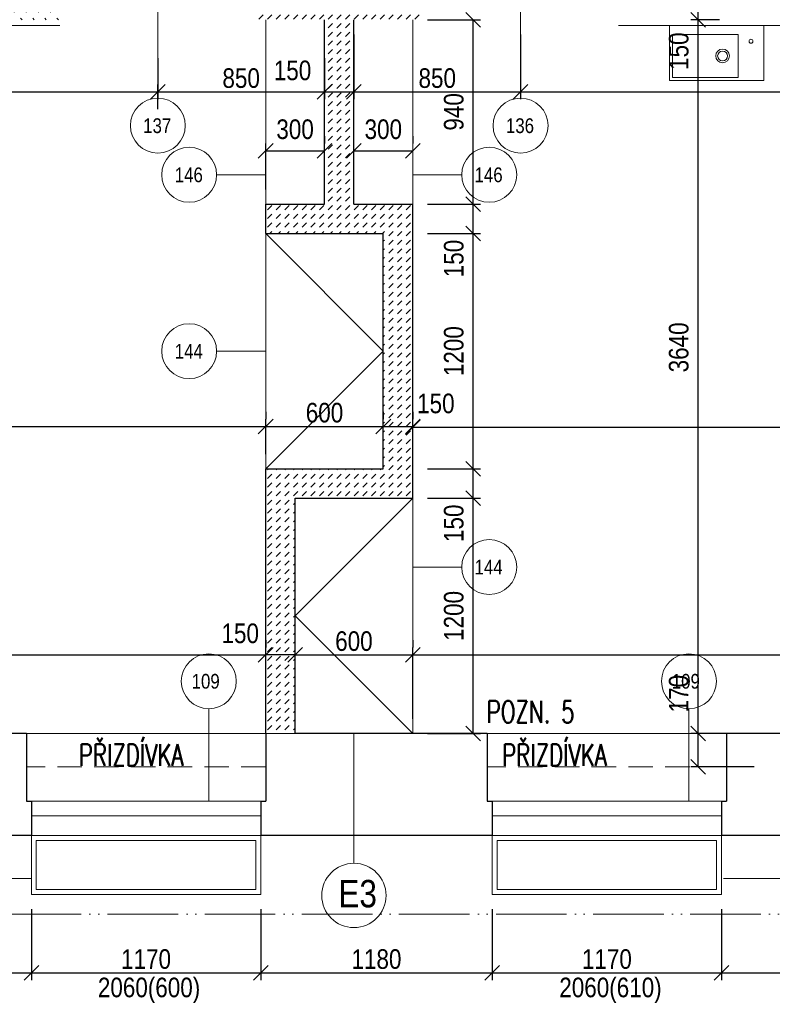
# Model space of a CAD drawing. Header units: millimetres. Extents: x -300958 to -108039, y 30118 to 292543.
# Tile 126 of 256: x -223207 to -219369, y 137680 to 142700. Entities that reach past the tile are written whole.
import ezdxf
from ezdxf.enums import TextEntityAlignment as Align

# ---------------------------------------------------------------- set-up
doc = ezdxf.new("R2010")
doc.units = ezdxf.units.MM
doc.header["$MEASUREMENT"] = 0
doc.linetypes.add('ACAD_ISO05W100', pattern=[33, 24, -3, 0, -3, 0, -3])
doc.linetypes.add('HIDDEN', pattern=[0.375, 0.25, -0.125])
doc.layers.get('0').update_dxf_attribs({"lineweight": 13})
doc.layers.get('Defpoints').update_dxf_attribs({"color": 3, "lineweight": 13})
for name, color, linetype, lineweight in [('dims', 7, 'Continuous', 9), ('dvere', 7, 'Continuous', 9), ('legenda', 7, 'Continuous', 13), ('Materiály', 1, 'Continuous', 13), ('navrh', 1, 'Continuous', 9), ('obklad', 8, 'Continuous', 5), ('popis', 7, 'Continuous', 9), ('PSV', 7, 'Continuous', 13), ('tenka', 7, 'Continuous', 13), ('walls', 7, 'Continuous', 13), ('zarizovaky', 5, 'Continuous', 9), ('zařizovací předměty', 7, 'Continuous', 9)]:
    doc.layers.add(name, color=color, linetype=linetype, lineweight=lineweight)
doc.styles.add('STYLE-0', font='ARIALN.TTF')
doc.styles.add('Style-Arial', font='arial.ttf')
doc.dimstyles.new('arch', dxfattribs={"dimscale": 50, "dimtxt": 2.5, "dimasz": 2.5, "dimexe": 1.25, "dimexo": 0.9, "dimtad": 1, "dimdec": 0, "dimtxsty": 'STYLE-0', "dimblk": 'ARCHTICK', "dimcen": 2.5, "dimadec": 0, "dimazin": 0, "dimtfac": 1, "dimtdec": 0, "dimtmove": 2, "dimatfit": 3, "dimldrblk": 'ARCHTICK', "dimfxl": 0, "dimarcsym": 0})

# ---------------------------------------------------------------- blocks, each defined once
blk = doc.blocks.new('_ArchTick')
at = {"color": 0, "linetype": 'ByBlock', "flags": 128}
blk.add_lwpolyline([(-0.5, -0.5), (0.5, 0.5)], dxfattribs=at)
blk = doc.blocks.new('*D181')
at = {"layer": 'Defpoints', "color": 0, "linetype": 'Continuous'}
for p in [(-221952.6, 139461.1), (-221952.6, 139461.1), (-225872.6, 139035.2)]:
    blk.add_point(p, dxfattribs=at)
at = {"layer": 'dims', "color": 0, "linetype": 'Continuous', "lineweight": -2}
for p, q in [((-221952.6, 139536.1), (-221952.6, 139498.6)), ((-225872.6, 139110.2), (-225872.6, 139498.6)), ((-225872.6, 139461.1), (-221952.6, 139461.1))]:
    blk.add_line(p, q, dxfattribs=at)
at = {"layer": 'dims', "color": 0, "linetype": 'Continuous', "lineweight": -2, "xscale": 75, "yscale": 75, "zscale": 75, "rotation": 180}
blk.add_blockref('_ArchTick', (-225872.6, 139461.1), dxfattribs=at)
at = {"layer": 'dims', "color": 0, "linetype": 'Continuous', "lineweight": -2, "xscale": 75, "yscale": 75, "zscale": 75}
blk.add_blockref('_ArchTick', (-221952.6, 139461.1), dxfattribs=at)
at = {"layer": 'dims', "color": 0, "linetype": 'Continuous', "insert": (-223912.6, 139530.9), "char_height": 100, "attachment_point": 5, "style": 'STYLE-0'}
blk.add_mtext('3920', dxfattribs=at)
blk = doc.blocks.new('*D182')
at = {"layer": 'Defpoints', "color": 0, "linetype": 'Continuous'}
for p in [(-221952.6, 139461.1), (-221952.6, 139461.1), (-221802.6, 139060)]:
    blk.add_point(p, dxfattribs=at)
at = {"layer": 'dims', "color": 0, "linetype": 'Continuous', "lineweight": -2}
for p, q in [((-221952.6, 139536.1), (-221952.6, 139498.6)), ((-221802.6, 139135), (-221802.6, 139498.6)), ((-221802.6, 139461.1), (-221952.6, 139461.1))]:
    blk.add_line(p, q, dxfattribs=at)
at = {"layer": 'dims', "color": 0, "linetype": 'Continuous', "lineweight": -2, "xscale": 75, "yscale": 75, "zscale": 75, "rotation": 180}
blk.add_blockref('_ArchTick', (-221952.6, 139461.1), dxfattribs=at)
at = {"layer": 'dims', "color": 0, "linetype": 'Continuous', "lineweight": -2, "xscale": 75, "yscale": 75, "zscale": 75}
blk.add_blockref('_ArchTick', (-221802.6, 139461.1), dxfattribs=at)
at = {"layer": 'dims', "color": 0, "linetype": 'Continuous', "insert": (-222082.4, 139570.7), "char_height": 100, "attachment_point": 5, "style": 'STYLE-0'}
blk.add_mtext('150', dxfattribs=at)
blk = doc.blocks.new('*D183')
at = {"layer": 'Defpoints', "color": 0, "linetype": 'Continuous'}
for p in [(-216972.3, 139461.1), (-216972.3, 139461.1), (-221202.6, 139060)]:
    blk.add_point(p, dxfattribs=at)
at = {"layer": 'dims', "color": 0, "linetype": 'Continuous', "lineweight": -2}
for p, q in [((-216972.3, 139536.1), (-216972.3, 139498.6)), ((-221202.6, 139135), (-221202.6, 139498.6)), ((-221202.6, 139461.1), (-216972.3, 139461.1))]:
    blk.add_line(p, q, dxfattribs=at)
at = {"layer": 'dims', "color": 0, "linetype": 'Continuous', "lineweight": -2, "xscale": 75, "yscale": 75, "zscale": 75, "rotation": 180}
blk.add_blockref('_ArchTick', (-221202.6, 139461.1), dxfattribs=at)
at = {"layer": 'dims', "color": 0, "linetype": 'Continuous', "lineweight": -2, "xscale": 75, "yscale": 75, "zscale": 75}
blk.add_blockref('_ArchTick', (-216972.3, 139461.1), dxfattribs=at)
at = {"layer": 'dims', "color": 0, "linetype": 'Continuous', "insert": (-219087.4, 139530.9), "char_height": 100, "attachment_point": 5, "style": 'STYLE-0'}
blk.add_mtext('4230', dxfattribs=at)
blk = doc.blocks.new('*D187')
at = {"layer": 'Defpoints', "color": 0, "linetype": 'Continuous'}
for p in [(-221502.6, 142331.7), (-221502.6, 142331.7), (-221652.6, 141760)]:
    blk.add_point(p, dxfattribs=at)
at = {"layer": 'dims', "color": 0, "linetype": 'Continuous', "lineweight": -2}
for p, q in [((-221502.6, 142406.7), (-221502.6, 142369.2)), ((-221652.6, 141835), (-221652.6, 142369.2)), ((-221652.6, 142331.7), (-221502.6, 142331.7))]:
    blk.add_line(p, q, dxfattribs=at)
at = {"layer": 'dims', "color": 0, "linetype": 'Continuous', "lineweight": -2, "xscale": 75, "yscale": 75, "zscale": 75, "rotation": 180}
blk.add_blockref('_ArchTick', (-221652.6, 142331.7), dxfattribs=at)
at = {"layer": 'dims', "color": 0, "linetype": 'Continuous', "lineweight": -2, "xscale": 75, "yscale": 75, "zscale": 75}
blk.add_blockref('_ArchTick', (-221502.6, 142331.7), dxfattribs=at)
at = {"layer": 'dims', "color": 0, "linetype": 'Continuous', "insert": (-221815.6, 142440.9), "char_height": 100, "attachment_point": 5, "style": 'STYLE-0'}
blk.add_mtext('150', dxfattribs=at)
blk = doc.blocks.new('*D204')
at = {"layer": 'Defpoints', "color": 0, "linetype": 'Continuous'}
for p in [(-221977.6, 138240), (-220797.6, 138240), (-220797.6, 137840)]:
    blk.add_point(p, dxfattribs=at)
at = {"layer": 'dims', "color": 0, "linetype": 'Continuous', "lineweight": -2}
for p, q in [((-221977.6, 138165), (-221977.6, 137802.5)), ((-220797.6, 138165), (-220797.6, 137802.5)), ((-221977.6, 137840), (-220797.6, 137840))]:
    blk.add_line(p, q, dxfattribs=at)
at = {"layer": 'dims', "color": 0, "linetype": 'Continuous', "lineweight": -2, "xscale": 75, "yscale": 75, "zscale": 75, "rotation": 180}
blk.add_blockref('_ArchTick', (-221977.6, 137840), dxfattribs=at)
at = {"layer": 'dims', "color": 0, "linetype": 'Continuous', "lineweight": -2, "xscale": 75, "yscale": 75, "zscale": 75}
blk.add_blockref('_ArchTick', (-220797.6, 137840), dxfattribs=at)
at = {"layer": 'dims', "color": 0, "linetype": 'Continuous', "insert": (-221387.6, 137909.8), "char_height": 100, "attachment_point": 5, "style": 'STYLE-0'}
blk.add_mtext('1180', dxfattribs=at)
blk = doc.blocks.new('*D205')
at = {"layer": 'Defpoints', "color": 0, "linetype": 'Continuous'}
for p in [(-220797.6, 138240), (-219627.6, 138240), (-219627.6, 137840)]:
    blk.add_point(p, dxfattribs=at)
at = {"layer": 'dims', "color": 0, "linetype": 'Continuous', "lineweight": -2}
for p, q in [((-220797.6, 138165), (-220797.6, 137802.5)), ((-219627.6, 138165), (-219627.6, 137802.5)), ((-220797.6, 137840), (-219627.6, 137840))]:
    blk.add_line(p, q, dxfattribs=at)
at = {"layer": 'dims', "color": 0, "linetype": 'Continuous', "lineweight": -2, "xscale": 75, "yscale": 75, "zscale": 75, "rotation": 180}
blk.add_blockref('_ArchTick', (-220797.6, 137840), dxfattribs=at)
at = {"layer": 'dims', "color": 0, "linetype": 'Continuous', "lineweight": -2, "xscale": 75, "yscale": 75, "zscale": 75}
blk.add_blockref('_ArchTick', (-219627.6, 137840), dxfattribs=at)
at = {"layer": 'dims', "color": 0, "linetype": 'Continuous', "insert": (-220212.6, 137909.8), "char_height": 100, "attachment_point": 5, "style": 'STYLE-0'}
blk.add_mtext('1170', dxfattribs=at)
blk = doc.blocks.new('*D206')
at = {"layer": 'Defpoints', "color": 0, "linetype": 'Continuous'}
for p in [(-219627.6, 138240), (-218407.6, 138240), (-218407.6, 137840)]:
    blk.add_point(p, dxfattribs=at)
at = {"layer": 'dims', "color": 0, "linetype": 'Continuous', "lineweight": -2}
for p, q in [((-219627.6, 138165), (-219627.6, 137802.5)), ((-218407.6, 138165), (-218407.6, 137802.5)), ((-219627.6, 137840), (-218407.6, 137840))]:
    blk.add_line(p, q, dxfattribs=at)
at = {"layer": 'dims', "color": 0, "linetype": 'Continuous', "lineweight": -2, "xscale": 75, "yscale": 75, "zscale": 75, "rotation": 180}
blk.add_blockref('_ArchTick', (-219627.6, 137840), dxfattribs=at)
at = {"layer": 'dims', "color": 0, "linetype": 'Continuous', "lineweight": -2, "xscale": 75, "yscale": 75, "zscale": 75}
blk.add_blockref('_ArchTick', (-218407.6, 137840), dxfattribs=at)
at = {"layer": 'dims', "color": 0, "linetype": 'Continuous', "insert": (-219017.6, 137909.8), "char_height": 100, "attachment_point": 5, "style": 'STYLE-0'}
blk.add_mtext('1220', dxfattribs=at)
blk = doc.blocks.new('*D230')
at = {"layer": 'Defpoints', "color": 0, "linetype": 'Continuous'}
for p in [(-216782.6, 138380.9), (-225882.6, 137130.9), (-216782.6, 136370)]:
    blk.add_point(p, dxfattribs=at)
at = {"layer": 'dims', "color": 0, "linetype": 'Continuous', "lineweight": -2}
for p, q in [((-216782.6, 138305.9), (-216782.6, 136332.5)), ((-225882.6, 137055.9), (-225882.6, 136332.5)), ((-225882.6, 136370), (-216782.6, 136370))]:
    blk.add_line(p, q, dxfattribs=at)
at = {"layer": 'dims', "color": 0, "linetype": 'Continuous', "lineweight": -2, "xscale": 75, "yscale": 75, "zscale": 75, "rotation": 180}
blk.add_blockref('_ArchTick', (-225882.6, 136370), dxfattribs=at)
at = {"layer": 'dims', "color": 0, "linetype": 'Continuous', "lineweight": -2, "xscale": 75, "yscale": 75, "zscale": 75}
blk.add_blockref('_ArchTick', (-216782.6, 136370), dxfattribs=at)
at = {"layer": 'dims', "color": 0, "linetype": 'Continuous', "insert": (-221332.6, 136439.8), "char_height": 100, "attachment_point": 5, "style": 'STYLE-0'}
blk.add_mtext('9100', dxfattribs=at)
blk = doc.blocks.new('*D231')
at = {"layer": 'Defpoints', "color": 0, "linetype": 'Continuous'}
for p in [(-223147.6, 138240), (-221977.6, 138240), (-221977.6, 137840)]:
    blk.add_point(p, dxfattribs=at)
at = {"layer": 'dims', "color": 0, "linetype": 'Continuous', "lineweight": -2}
for p, q in [((-223147.6, 138165), (-223147.6, 137802.5)), ((-221977.6, 138165), (-221977.6, 137802.5)), ((-223147.6, 137840), (-221977.6, 137840))]:
    blk.add_line(p, q, dxfattribs=at)
at = {"layer": 'dims', "color": 0, "linetype": 'Continuous', "lineweight": -2, "xscale": 75, "yscale": 75, "zscale": 75, "rotation": 180}
blk.add_blockref('_ArchTick', (-223147.6, 137840), dxfattribs=at)
at = {"layer": 'dims', "color": 0, "linetype": 'Continuous', "lineweight": -2, "xscale": 75, "yscale": 75, "zscale": 75}
blk.add_blockref('_ArchTick', (-221977.6, 137840), dxfattribs=at)
at = {"layer": 'dims', "color": 0, "linetype": 'Continuous', "insert": (-222562.6, 137909.8), "char_height": 100, "attachment_point": 5, "style": 'STYLE-0'}
blk.add_mtext('1170', dxfattribs=at)
blk = doc.blocks.new('*D232')
at = {"layer": 'Defpoints', "color": 0, "linetype": 'Continuous'}
for p in [(-224347.6, 138240), (-223147.6, 138240), (-223147.6, 137840)]:
    blk.add_point(p, dxfattribs=at)
at = {"layer": 'dims', "color": 0, "linetype": 'Continuous', "lineweight": -2}
for p, q in [((-224347.6, 138165), (-224347.6, 137802.5)), ((-223147.6, 138165), (-223147.6, 137802.5)), ((-224347.6, 137840), (-223147.6, 137840))]:
    blk.add_line(p, q, dxfattribs=at)
at = {"layer": 'dims', "color": 0, "linetype": 'Continuous', "lineweight": -2, "xscale": 75, "yscale": 75, "zscale": 75, "rotation": 180}
blk.add_blockref('_ArchTick', (-224347.6, 137840), dxfattribs=at)
at = {"layer": 'dims', "color": 0, "linetype": 'Continuous', "lineweight": -2, "xscale": 75, "yscale": 75, "zscale": 75}
blk.add_blockref('_ArchTick', (-223147.6, 137840), dxfattribs=at)
at = {"layer": 'dims', "color": 0, "linetype": 'Continuous', "insert": (-223747.6, 137909.8), "char_height": 100, "attachment_point": 5, "style": 'STYLE-0'}
blk.add_mtext('1200', dxfattribs=at)
blk = doc.blocks.new('*D158')
at = {"layer": 'Defpoints', "color": 0, "linetype": 'Continuous'}
for p in [(-219746.7, 142850), (-219563.1, 142850), (-219563.1, 142700)]:
    blk.add_point(p, dxfattribs=at)
at = {"layer": 'dims', "color": 0, "linetype": 'Continuous', "lineweight": -2}
for p, q in [((-219638.1, 142850), (-219784.2, 142850)), ((-219746.7, 142700), (-219746.7, 142850)), ((-219638.1, 142700), (-219784.2, 142700))]:
    blk.add_line(p, q, dxfattribs=at)
at = {"layer": 'dims', "color": 0, "linetype": 'Continuous', "lineweight": -2, "xscale": 75, "yscale": 75, "zscale": 75}
for p, rotation in [((-219746.7, 142850), 90), ((-219746.7, 142700), 270)]:
    blk.add_blockref('_ArchTick', p, dxfattribs=dict(at, rotation=rotation))
at = {"layer": 'dims', "color": 0, "linetype": 'Continuous', "insert": (-219845.6, 142539.4), "char_height": 100, "attachment_point": 5, "rotation": 90, "style": 'STYLE-0'}
blk.add_mtext('150', dxfattribs=at)
blk = doc.blocks.new('*D159')
at = {"layer": 'Defpoints', "color": 0, "linetype": 'Continuous'}
for p in [(-219746.7, 142700), (-219563.1, 142700), (-219386.2, 139060)]:
    blk.add_point(p, dxfattribs=at)
at = {"layer": 'dims', "color": 0, "linetype": 'Continuous', "lineweight": -2}
for p, q in [((-219638.1, 142700), (-219784.2, 142700)), ((-219746.7, 139060), (-219746.7, 142700)), ((-219461.2, 139060), (-219784.2, 139060))]:
    blk.add_line(p, q, dxfattribs=at)
at = {"layer": 'dims', "color": 0, "linetype": 'Continuous', "lineweight": -2, "xscale": 75, "yscale": 75, "zscale": 75}
for p, rotation in [((-219746.7, 142700), 90), ((-219746.7, 139060), 270)]:
    blk.add_blockref('_ArchTick', p, dxfattribs=dict(at, rotation=rotation))
at = {"layer": 'dims', "color": 0, "linetype": 'Continuous', "insert": (-219845.6, 141029.2), "char_height": 100, "attachment_point": 5, "rotation": 90, "style": 'STYLE-0'}
blk.add_mtext('3640', dxfattribs=at)
blk = doc.blocks.new('*D135')
at = {"layer": 'Defpoints', "color": 0, "linetype": 'Continuous'}
for p in [(-219746.7, 139060), (-219563.1, 139060), (-219386.2, 138890)]:
    blk.add_point(p, dxfattribs=at)
at = {"layer": 'dims', "color": 0, "linetype": 'Continuous', "lineweight": -2}
for p, q in [((-219638.1, 139060), (-219784.2, 139060)), ((-219746.7, 138890), (-219746.7, 139060)), ((-219461.2, 138890), (-219784.2, 138890))]:
    blk.add_line(p, q, dxfattribs=at)
at = {"layer": 'dims', "color": 0, "linetype": 'Continuous', "lineweight": -2, "xscale": 75, "yscale": 75, "zscale": 75}
for p, rotation in [((-219746.7, 139060), 90), ((-219746.7, 138890), 270)]:
    blk.add_blockref('_ArchTick', p, dxfattribs=dict(at, rotation=rotation))
at = {"layer": 'dims', "color": 0, "linetype": 'Continuous', "insert": (-219845.6, 139263.6), "char_height": 100, "attachment_point": 5, "rotation": 90, "style": 'STYLE-0'}
blk.add_mtext('170', dxfattribs=at)
blk = doc.blocks.new('*D146')
at = {"layer": 'Defpoints', "color": 0, "linetype": 'Continuous'}
for p in [(-222502.6, 142578.5), (-225872.6, 142570), (-222502.6, 142331.7)]:
    blk.add_point(p, dxfattribs=at)
at = {"layer": 'dims', "color": 0, "linetype": 'Continuous', "lineweight": -2}
for p, q in [((-225872.6, 142495), (-225872.6, 142294.2)), ((-222502.6, 142503.5), (-222502.6, 142294.2)), ((-225872.6, 142331.7), (-222502.6, 142331.7))]:
    blk.add_line(p, q, dxfattribs=at)
at = {"layer": 'dims', "color": 0, "linetype": 'Continuous', "lineweight": -2, "xscale": 75, "yscale": 75, "zscale": 75, "rotation": 180}
blk.add_blockref('_ArchTick', (-225872.6, 142331.7), dxfattribs=at)
at = {"layer": 'dims', "color": 0, "linetype": 'Continuous', "lineweight": -2, "xscale": 75, "yscale": 75, "zscale": 75}
blk.add_blockref('_ArchTick', (-222502.6, 142331.7), dxfattribs=at)
at = {"layer": 'dims', "color": 0, "linetype": 'Continuous', "insert": (-224187.6, 142401.5), "char_height": 100, "attachment_point": 5, "style": 'STYLE-0'}
blk.add_mtext('3370', dxfattribs=at)
blk = doc.blocks.new('*D147')
at = {"layer": 'Defpoints', "color": 0, "linetype": 'Continuous'}
for p in [(-220652.6, 142700), (-216969.7, 142700), (-216969.7, 142331.7)]:
    blk.add_point(p, dxfattribs=at)
at = {"layer": 'dims', "color": 0, "linetype": 'Continuous', "lineweight": -2}
for p, q in [((-220652.6, 142625), (-220652.6, 142294.2)), ((-216969.7, 142625), (-216969.7, 142294.2)), ((-220652.6, 142331.7), (-216969.7, 142331.7))]:
    blk.add_line(p, q, dxfattribs=at)
at = {"layer": 'dims', "color": 0, "linetype": 'Continuous', "lineweight": -2, "xscale": 75, "yscale": 75, "zscale": 75, "rotation": 180}
blk.add_blockref('_ArchTick', (-220652.6, 142331.7), dxfattribs=at)
at = {"layer": 'dims', "color": 0, "linetype": 'Continuous', "lineweight": -2, "xscale": 75, "yscale": 75, "zscale": 75}
blk.add_blockref('_ArchTick', (-216969.7, 142331.7), dxfattribs=at)
at = {"layer": 'dims', "color": 0, "linetype": 'Continuous', "insert": (-218811.1, 142401.5), "char_height": 100, "attachment_point": 5, "style": 'STYLE-0'}
blk.add_mtext('3683', dxfattribs=at)
blk = doc.blocks.new('*D148')
at = {"layer": 'Defpoints', "color": 0, "linetype": 'Continuous'}
for p in [(-221652.6, 142578.5), (-221652.6, 142331.7), (-222502.6, 142169.3)]:
    blk.add_point(p, dxfattribs=at)
at = {"layer": 'dims', "color": 0, "linetype": 'Continuous', "lineweight": -2}
for p, q in [((-221652.6, 142503.5), (-221652.6, 142294.2)), ((-222502.6, 142244.3), (-222502.6, 142369.2)), ((-222502.6, 142331.7), (-221652.6, 142331.7))]:
    blk.add_line(p, q, dxfattribs=at)
at = {"layer": 'dims', "color": 0, "linetype": 'Continuous', "lineweight": -2, "xscale": 75, "yscale": 75, "zscale": 75, "rotation": 180}
blk.add_blockref('_ArchTick', (-222502.6, 142331.7), dxfattribs=at)
at = {"layer": 'dims', "color": 0, "linetype": 'Continuous', "lineweight": -2, "xscale": 75, "yscale": 75, "zscale": 75}
blk.add_blockref('_ArchTick', (-221652.6, 142331.7), dxfattribs=at)
at = {"layer": 'dims', "color": 0, "linetype": 'Continuous', "insert": (-222077.6, 142401.5), "char_height": 100, "attachment_point": 5, "style": 'STYLE-0'}
blk.add_mtext('850', dxfattribs=at)
blk = doc.blocks.new('*D1279')
at = {"layer": 'Defpoints', "color": 0, "linetype": 'Continuous'}
for p in [(-221202.6, 140260), (-220894.1, 140260), (-221202.6, 139060)]:
    blk.add_point(p, dxfattribs=at)
at = {"layer": 'dims', "color": 0, "linetype": 'Continuous', "lineweight": -2}
for p, q in [((-221127.6, 140260), (-220856.6, 140260)), ((-220894.1, 139060), (-220894.1, 140260)), ((-221127.6, 139060), (-220856.6, 139060))]:
    blk.add_line(p, q, dxfattribs=at)
at = {"layer": 'dims', "color": 0, "linetype": 'Continuous', "lineweight": -2, "xscale": 75, "yscale": 75, "zscale": 75}
for p, rotation in [((-220894.1, 140260), 90), ((-220894.1, 139060), 270)]:
    blk.add_blockref('_ArchTick', p, dxfattribs=dict(at, rotation=rotation))
at = {"layer": 'dims', "color": 0, "linetype": 'Continuous', "insert": (-220992.9, 139660), "char_height": 100, "attachment_point": 5, "rotation": 90, "style": 'STYLE-0'}
blk.add_mtext('1200', dxfattribs=at)
blk = doc.blocks.new('*D1280')
at = {"layer": 'Defpoints', "color": 0, "linetype": 'Continuous'}
for p in [(-221202.6, 140410), (-220894.1, 140410), (-221202.6, 140260)]:
    blk.add_point(p, dxfattribs=at)
at = {"layer": 'dims', "color": 0, "linetype": 'Continuous', "lineweight": -2}
for p, q in [((-221127.6, 140410), (-220856.6, 140410)), ((-220894.1, 140260), (-220894.1, 140410)), ((-221127.6, 140260), (-220856.6, 140260))]:
    blk.add_line(p, q, dxfattribs=at)
at = {"layer": 'dims', "color": 0, "linetype": 'Continuous', "lineweight": -2, "xscale": 75, "yscale": 75, "zscale": 75}
for p, rotation in [((-220894.1, 140410), 90), ((-220894.1, 140260), 270)]:
    blk.add_blockref('_ArchTick', p, dxfattribs=dict(at, rotation=rotation))
at = {"layer": 'dims', "color": 0, "linetype": 'Continuous', "insert": (-220992.9, 140132.3), "char_height": 100, "attachment_point": 5, "rotation": 90, "style": 'STYLE-0'}
blk.add_mtext('150', dxfattribs=at)
blk = doc.blocks.new('*D1281')
at = {"layer": 'Defpoints', "color": 0, "linetype": 'Continuous'}
for p in [(-221202.6, 142700), (-220894.1, 142700), (-221202.6, 141760)]:
    blk.add_point(p, dxfattribs=at)
at = {"layer": 'dims', "color": 0, "linetype": 'Continuous', "lineweight": -2}
for p, q in [((-221127.6, 142700), (-220856.6, 142700)), ((-220894.1, 141760), (-220894.1, 142700)), ((-221127.6, 141760), (-220856.6, 141760))]:
    blk.add_line(p, q, dxfattribs=at)
at = {"layer": 'dims', "color": 0, "linetype": 'Continuous', "lineweight": -2, "xscale": 75, "yscale": 75, "zscale": 75}
for p, rotation in [((-220894.1, 142700), 90), ((-220894.1, 141760), 270)]:
    blk.add_blockref('_ArchTick', p, dxfattribs=dict(at, rotation=rotation))
at = {"layer": 'dims', "color": 0, "linetype": 'Continuous', "insert": (-220992.9, 142230), "char_height": 100, "attachment_point": 5, "rotation": 90, "style": 'STYLE-0'}
blk.add_mtext('940', dxfattribs=at)
blk = doc.blocks.new('*D1282')
at = {"layer": 'Defpoints', "color": 0, "linetype": 'Continuous'}
for p in [(-221202.6, 141760), (-220894.1, 141760), (-221202.6, 141610)]:
    blk.add_point(p, dxfattribs=at)
at = {"layer": 'dims', "color": 0, "linetype": 'Continuous', "lineweight": -2}
for p, q in [((-221127.6, 141760), (-220856.6, 141760)), ((-220894.1, 141610), (-220894.1, 141760)), ((-221127.6, 141610), (-220856.6, 141610))]:
    blk.add_line(p, q, dxfattribs=at)
at = {"layer": 'dims', "color": 0, "linetype": 'Continuous', "lineweight": -2, "xscale": 75, "yscale": 75, "zscale": 75}
for p, rotation in [((-220894.1, 141760), 90), ((-220894.1, 141610), 270)]:
    blk.add_blockref('_ArchTick', p, dxfattribs=dict(at, rotation=rotation))
at = {"layer": 'dims', "color": 0, "linetype": 'Continuous', "insert": (-220992.9, 141482.3), "char_height": 100, "attachment_point": 5, "rotation": 90, "style": 'STYLE-0'}
blk.add_mtext('150', dxfattribs=at)
blk = doc.blocks.new('*D1283')
at = {"layer": 'Defpoints', "color": 0, "linetype": 'Continuous'}
for p in [(-221202.6, 141610), (-220894.1, 141610), (-221202.6, 140410)]:
    blk.add_point(p, dxfattribs=at)
at = {"layer": 'dims', "color": 0, "linetype": 'Continuous', "lineweight": -2}
for p, q in [((-221127.6, 141610), (-220856.6, 141610)), ((-220894.1, 140410), (-220894.1, 141610)), ((-221127.6, 140410), (-220856.6, 140410))]:
    blk.add_line(p, q, dxfattribs=at)
at = {"layer": 'dims', "color": 0, "linetype": 'Continuous', "lineweight": -2, "xscale": 75, "yscale": 75, "zscale": 75}
for p, rotation in [((-220894.1, 141610), 90), ((-220894.1, 140410), 270)]:
    blk.add_blockref('_ArchTick', p, dxfattribs=dict(at, rotation=rotation))
at = {"layer": 'dims', "color": 0, "linetype": 'Continuous', "insert": (-220992.9, 141010), "char_height": 100, "attachment_point": 5, "rotation": 90, "style": 'STYLE-0'}
blk.add_mtext('1200', dxfattribs=at)
blk = doc.blocks.new('*D1284')
at = {"layer": 'Defpoints', "color": 0, "linetype": 'Continuous'}
for p in [(-221202.6, 139461.1), (-221202.6, 139461.1), (-221802.6, 139060)]:
    blk.add_point(p, dxfattribs=at)
at = {"layer": 'dims', "color": 0, "linetype": 'Continuous', "lineweight": -2}
for p, q in [((-221202.6, 139536.1), (-221202.6, 139498.6)), ((-221802.6, 139135), (-221802.6, 139498.6)), ((-221802.6, 139461.1), (-221202.6, 139461.1))]:
    blk.add_line(p, q, dxfattribs=at)
at = {"layer": 'dims', "color": 0, "linetype": 'Continuous', "lineweight": -2, "xscale": 75, "yscale": 75, "zscale": 75, "rotation": 180}
blk.add_blockref('_ArchTick', (-221802.6, 139461.1), dxfattribs=at)
at = {"layer": 'dims', "color": 0, "linetype": 'Continuous', "lineweight": -2, "xscale": 75, "yscale": 75, "zscale": 75}
blk.add_blockref('_ArchTick', (-221202.6, 139461.1), dxfattribs=at)
at = {"layer": 'dims', "color": 0, "linetype": 'Continuous', "insert": (-221502.6, 139530.9), "char_height": 100, "attachment_point": 5, "style": 'STYLE-0'}
blk.add_mtext('600', dxfattribs=at)
blk = doc.blocks.new('*D1285')
at = {"layer": 'Defpoints', "color": 0, "linetype": 'Continuous'}
for p in [(-221952.6, 140626), (-221952.6, 140626), (-225872.6, 140200)]:
    blk.add_point(p, dxfattribs=at)
at = {"layer": 'dims', "color": 0, "linetype": 'Continuous', "lineweight": -2}
for p, q in [((-221952.6, 140701), (-221952.6, 140663.5)), ((-225872.6, 140275), (-225872.6, 140663.5)), ((-225872.6, 140626), (-221952.6, 140626))]:
    blk.add_line(p, q, dxfattribs=at)
at = {"layer": 'dims', "color": 0, "linetype": 'Continuous', "lineweight": -2, "xscale": 75, "yscale": 75, "zscale": 75, "rotation": 180}
blk.add_blockref('_ArchTick', (-225872.6, 140626), dxfattribs=at)
at = {"layer": 'dims', "color": 0, "linetype": 'Continuous', "lineweight": -2, "xscale": 75, "yscale": 75, "zscale": 75}
blk.add_blockref('_ArchTick', (-221952.6, 140626), dxfattribs=at)
at = {"layer": 'dims', "color": 0, "linetype": 'Continuous', "insert": (-223912.6, 140695.8), "char_height": 100, "attachment_point": 5, "style": 'STYLE-0'}
blk.add_mtext('3920', dxfattribs=at)
blk = doc.blocks.new('*D1286')
at = {"layer": 'Defpoints', "color": 0, "linetype": 'Continuous'}
for p in [(-221202.6, 140626), (-221202.6, 140626), (-221352.6, 140410)]:
    blk.add_point(p, dxfattribs=at)
at = {"layer": 'dims', "color": 0, "linetype": 'Continuous', "lineweight": -2}
for p, q in [((-221202.6, 140701), (-221202.6, 140663.5)), ((-221352.6, 140485), (-221352.6, 140663.5)), ((-221352.6, 140626), (-221202.6, 140626))]:
    blk.add_line(p, q, dxfattribs=at)
at = {"layer": 'dims', "color": 0, "linetype": 'Continuous', "lineweight": -2, "xscale": 75, "yscale": 75, "zscale": 75, "rotation": 180}
blk.add_blockref('_ArchTick', (-221352.6, 140626), dxfattribs=at)
at = {"layer": 'dims', "color": 0, "linetype": 'Continuous', "lineweight": -2, "xscale": 75, "yscale": 75, "zscale": 75}
blk.add_blockref('_ArchTick', (-221202.6, 140626), dxfattribs=at)
at = {"layer": 'dims', "color": 0, "linetype": 'Continuous', "insert": (-221084.7, 140742.7), "char_height": 100, "attachment_point": 5, "style": 'STYLE-0'}
blk.add_mtext('150', dxfattribs=at)
blk = doc.blocks.new('*D1287')
at = {"layer": 'Defpoints', "color": 0, "linetype": 'Continuous'}
for p in [(-221352.6, 140626), (-221352.6, 140626), (-221952.6, 140410)]:
    blk.add_point(p, dxfattribs=at)
at = {"layer": 'dims', "color": 0, "linetype": 'Continuous', "lineweight": -2}
for p, q in [((-221352.6, 140701), (-221352.6, 140663.5)), ((-221952.6, 140485), (-221952.6, 140663.5)), ((-221952.6, 140626), (-221352.6, 140626))]:
    blk.add_line(p, q, dxfattribs=at)
at = {"layer": 'dims', "color": 0, "linetype": 'Continuous', "lineweight": -2, "xscale": 75, "yscale": 75, "zscale": 75, "rotation": 180}
blk.add_blockref('_ArchTick', (-221952.6, 140626), dxfattribs=at)
at = {"layer": 'dims', "color": 0, "linetype": 'Continuous', "lineweight": -2, "xscale": 75, "yscale": 75, "zscale": 75}
blk.add_blockref('_ArchTick', (-221352.6, 140626), dxfattribs=at)
at = {"layer": 'dims', "color": 0, "linetype": 'Continuous', "insert": (-221652.6, 140695.8), "char_height": 100, "attachment_point": 5, "style": 'STYLE-0'}
blk.add_mtext('600', dxfattribs=at)
blk = doc.blocks.new('*D1288')
at = {"layer": 'Defpoints', "color": 0, "linetype": 'Continuous'}
for p in [(-216971.3, 140623.1), (-216971.3, 140623.1), (-221202.6, 140410)]:
    blk.add_point(p, dxfattribs=at)
at = {"layer": 'dims', "color": 0, "linetype": 'Continuous', "lineweight": -2}
for p, q in [((-216971.3, 140698.1), (-216971.3, 140660.6)), ((-221202.6, 140485), (-221202.6, 140660.6)), ((-221202.6, 140623.1), (-216971.3, 140623.1))]:
    blk.add_line(p, q, dxfattribs=at)
at = {"layer": 'dims', "color": 0, "linetype": 'Continuous', "lineweight": -2, "xscale": 75, "yscale": 75, "zscale": 75, "rotation": 180}
blk.add_blockref('_ArchTick', (-221202.6, 140623.1), dxfattribs=at)
at = {"layer": 'dims', "color": 0, "linetype": 'Continuous', "lineweight": -2, "xscale": 75, "yscale": 75, "zscale": 75}
blk.add_blockref('_ArchTick', (-216971.3, 140623.1), dxfattribs=at)
at = {"layer": 'dims', "color": 0, "linetype": 'Continuous', "insert": (-219087, 140692.9), "char_height": 100, "attachment_point": 5, "style": 'STYLE-0'}
blk.add_mtext('4231', dxfattribs=at)
blk = doc.blocks.new('*D1289')
at = {"layer": 'Defpoints', "color": 0, "linetype": 'Continuous'}
for p in [(-221652.6, 142031.7), (-221652.6, 142031.7), (-221952.6, 141760)]:
    blk.add_point(p, dxfattribs=at)
at = {"layer": 'dims', "color": 0, "linetype": 'Continuous', "lineweight": -2}
for p, q in [((-221652.6, 142106.7), (-221652.6, 142069.2)), ((-221952.6, 141835), (-221952.6, 142069.2)), ((-221952.6, 142031.7), (-221652.6, 142031.7))]:
    blk.add_line(p, q, dxfattribs=at)
at = {"layer": 'dims', "color": 0, "linetype": 'Continuous', "lineweight": -2, "xscale": 75, "yscale": 75, "zscale": 75, "rotation": 180}
blk.add_blockref('_ArchTick', (-221952.6, 142031.7), dxfattribs=at)
at = {"layer": 'dims', "color": 0, "linetype": 'Continuous', "lineweight": -2, "xscale": 75, "yscale": 75, "zscale": 75}
blk.add_blockref('_ArchTick', (-221652.6, 142031.7), dxfattribs=at)
at = {"layer": 'dims', "color": 0, "linetype": 'Continuous', "insert": (-221802.6, 142140.9), "char_height": 100, "attachment_point": 5, "style": 'STYLE-0'}
blk.add_mtext('300', dxfattribs=at)
blk = doc.blocks.new('*D1290')
at = {"layer": 'Defpoints', "color": 0, "linetype": 'Continuous'}
for p in [(-221202.6, 142031.7), (-221202.6, 142031.7), (-221502.6, 141760)]:
    blk.add_point(p, dxfattribs=at)
at = {"layer": 'dims', "color": 0, "linetype": 'Continuous', "lineweight": -2}
for p, q in [((-221202.6, 142106.7), (-221202.6, 142069.2)), ((-221502.6, 141835), (-221502.6, 142069.2)), ((-221502.6, 142031.7), (-221202.6, 142031.7))]:
    blk.add_line(p, q, dxfattribs=at)
at = {"layer": 'dims', "color": 0, "linetype": 'Continuous', "lineweight": -2, "xscale": 75, "yscale": 75, "zscale": 75, "rotation": 180}
blk.add_blockref('_ArchTick', (-221502.6, 142031.7), dxfattribs=at)
at = {"layer": 'dims', "color": 0, "linetype": 'Continuous', "lineweight": -2, "xscale": 75, "yscale": 75, "zscale": 75}
blk.add_blockref('_ArchTick', (-221202.6, 142031.7), dxfattribs=at)
at = {"layer": 'dims', "color": 0, "linetype": 'Continuous', "insert": (-221352.6, 142140.9), "char_height": 100, "attachment_point": 5, "style": 'STYLE-0'}
blk.add_mtext('300', dxfattribs=at)
blk = doc.blocks.new('*D1292')
at = {"layer": 'Defpoints', "color": 0, "linetype": 'Continuous'}
for p in [(-221502.6, 142700), (-220652.6, 142578.5), (-220652.6, 142331.7)]:
    blk.add_point(p, dxfattribs=at)
at = {"layer": 'dims', "color": 0, "linetype": 'Continuous', "lineweight": -2}
for p, q in [((-221502.6, 142625), (-221502.6, 142294.2)), ((-220652.6, 142503.5), (-220652.6, 142294.2)), ((-221502.6, 142331.7), (-220652.6, 142331.7))]:
    blk.add_line(p, q, dxfattribs=at)
at = {"layer": 'dims', "color": 0, "linetype": 'Continuous', "lineweight": -2, "xscale": 75, "yscale": 75, "zscale": 75, "rotation": 180}
blk.add_blockref('_ArchTick', (-221502.6, 142331.7), dxfattribs=at)
at = {"layer": 'dims', "color": 0, "linetype": 'Continuous', "lineweight": -2, "xscale": 75, "yscale": 75, "zscale": 75}
blk.add_blockref('_ArchTick', (-220652.6, 142331.7), dxfattribs=at)
at = {"layer": 'dims', "color": 0, "linetype": 'Continuous', "insert": (-221077.6, 142401.5), "char_height": 100, "attachment_point": 5, "style": 'STYLE-0'}
blk.add_mtext('850', dxfattribs=at)

msp = doc.modelspace()

# ---------------------------------------------------------------- hatches: boundary and pattern name
at = {"layer": 'Materiály', "linetype": 'Continuous'}
h = msp.add_hatch(dxfattribs=at)
h.set_pattern_fill('DASH', color=256, scale=350, angle=135, style=0)
h.paths.add_polyline_path([(-223002.6, 142850), (-223052.6, 142850), (-223052.6, 143350), (-223152.6, 143350), (-223152.6, 142880), (-223152.6, 142850), (-225872.6, 142850), (-225872.6, 142700), (-223002.6, 142700)])
h.paths.add_polyline_path([(-225295, 142528.7), (-225295, 142751.9), (-225142.9, 142751.9), (-225142.9, 142528.7)], flags=9)
h = msp.add_hatch(dxfattribs=at)
h.set_pattern_fill('DASH', color=256, scale=250, angle=45, style=0)
h.paths.add_polyline_path([(-221502.6, 142700), (-221152.6, 142700), (-221152.6, 142850), (-222002.6, 142850), (-222002.6, 142700), (-221652.6, 142700), (-221652.6, 141760), (-221952.6, 141760), (-221952.6, 141610), (-221352.6, 141610), (-221352.6, 140410), (-221952.6, 140410), (-221952.6, 139060), (-221802.6, 139060), (-221802.6, 140260), (-221202.6, 140260), (-221202.6, 141760), (-221502.6, 141760)])

# ---------------------------------------------------------------- linework, layer by layer
at = {"layer": 'dvere', "linetype": 'Continuous'}
for p, q in [((-222502.6, 142450), (-222502.6, 143953.9)), ((-220652.6, 142450), (-220652.6, 143953.9))]:
    msp.add_line(p, q, dxfattribs=at)
at = {"layer": 'legenda', "linetype": 'Continuous'}
msp.add_line((-221502.6, 138398.6), (-221502.6, 139060), dxfattribs=at)
at = {"layer": 'legenda', "linetype": 'Continuous', "lineweight": 0}
msp.add_circle((-221502.6, 138234.8), 163.8, dxfattribs=at)
at = {"layer": 'Materiály', "linetype": 'Continuous'}
for p, q in [((-221952.6, 139060), (-223172.6, 139060)), ((-219602.6, 139060), (-220822.6, 139060)), ((-221977.6, 138715), (-223147.6, 138715)), ((-219627.6, 138715), (-220797.6, 138715)), ((-221977.6, 138640), (-223147.6, 138640)), ((-219627.6, 138640), (-220797.6, 138640))]:
    msp.add_line(p, q, dxfattribs=at)
for points in [[(-223147.6, 138240), (-221977.6, 138240), (-221977.6, 138540), (-223147.6, 138540)], [(-223122.6, 138265), (-222002.6, 138265), (-222002.6, 138515), (-223122.6, 138515)], [(-220797.6, 138240), (-219627.6, 138240), (-219627.6, 138540), (-220797.6, 138540)], [(-220772.6, 138265), (-219652.6, 138265), (-219652.6, 138515), (-220772.6, 138515)]]:
    msp.add_lwpolyline(points, close=True, dxfattribs=at)
at = {"layer": 'navrh', "linetype": 'Continuous', "lineweight": 30}
for p, q in [((-221652.6, 141760), (-221652.6, 142700)), ((-221502.6, 141760), (-221502.6, 142700)), ((-221952.6, 141760), (-221652.6, 141760)), ((-221952.6, 141610), (-221952.6, 141760)), ((-221502.6, 141760), (-221202.6, 141760)), ((-221202.6, 140260), (-221202.6, 141760)), ((-221952.6, 141610), (-221352.6, 141610)), ((-221352.6, 140410), (-221352.6, 141610)), ((-221952.6, 139060), (-221952.6, 140410)), ((-221952.6, 140410), (-221352.6, 140410)), ((-221802.6, 139060), (-221802.6, 140260)), ((-221802.6, 140260), (-221202.6, 140260))]:
    msp.add_line(p, q, dxfattribs=at)
at = {"layer": 'obklad', "linetype": 'Continuous', "lineweight": 0}
for p, q in [((-224002.6, 142670), (-223002.6, 142670)), ((-220152.6, 142670), (-219152.6, 142670))]:
    msp.add_line(p, q, dxfattribs=at)
at = {"layer": 'PSV', "linetype": 'Continuous', "lineweight": 0}
for p, q in [((-222202.6, 141909.4), (-221952.6, 141909.4)), ((-220952.6, 141909.4), (-221202.6, 141909.4)), ((-222202.6, 141010), (-221952.6, 141010)), ((-220952.6, 139909.2), (-221202.6, 139909.2)), ((-222242.7, 139186.7), (-222242.7, 138715)), ((-219793.9, 139186.7), (-219793.9, 138715)), ((-223612.1, 138321.4), (-223147.6, 138321.4)), ((-219162.2, 138321.4), (-219617.6, 138321.4))]:
    msp.add_line(p, q, dxfattribs=at)
for centre in [(-222502.6, 142159.9), (-220652.6, 142159.9), (-222342.7, 141909.4), (-220812.5, 141909.4), (-222342.7, 141010), (-220812.5, 139909.2), (-222242.7, 139326.8), (-219793.9, 139326.8)]:
    msp.add_circle(centre, 140.1, dxfattribs=at)
at = {"layer": 'tenka', "linetype": 'Continuous'}
for p, q in [((-221952.6, 139060), (-221802.6, 139060)), ((-221977.6, 138540), (-223147.6, 138540)), ((-219627.6, 138540), (-220797.6, 138540))]:
    msp.add_line(p, q, dxfattribs=at)
at = {"layer": 'tenka', "linetype": 'HIDDEN', "ltscale": 500}
for p, q in [((-221952.6, 138890), (-223172.6, 138890)), ((-219602.6, 138890), (-220822.6, 138890))]:
    msp.add_line(p, q, dxfattribs=at)
at = {"layer": 'tenka', "linetype": 'ACAD_ISO05W100', "ltscale": 15, "flags": 128}
msp.add_lwpolyline([(-216682.6, 155220), (-233532.6, 155220), (-233532.6, 136970), (-225482.6, 136970), (-225482.6, 138140), (-216782.6, 138140)], dxfattribs=at)
at = {"layer": 'walls', "linetype": 'Continuous', "lineweight": 30}
for p, q in [((-223172.6, 139060), (-223172.6, 138715)), ((-221952.6, 139060), (-221952.6, 138715)), ((-220822.6, 139060), (-221802.6, 139060)), ((-220822.6, 139060), (-220822.6, 138715)), ((-219602.6, 139060), (-219602.6, 138715)), ((-223172.6, 138715), (-223147.6, 138715)), ((-223147.6, 138715), (-223147.6, 138540)), ((-221977.6, 138715), (-221977.6, 138540)), ((-221977.6, 138715), (-221952.6, 138715)), ((-220822.6, 138715), (-220797.6, 138715)), ((-220797.6, 138715), (-220797.6, 138540)), ((-219627.6, 138715), (-219627.6, 138540)), ((-219627.6, 138715), (-219602.6, 138715))]:
    msp.add_line(p, q, dxfattribs=at)
at = {"layer": 'walls', "linetype": 'Continuous', "lineweight": 30, "flags": 128}
for points in [[(-223172.6, 139060), (-224322.6, 139060)], [(-218432.6, 139060), (-219602.6, 139060)], [(-223147.6, 138540), (-224347.6, 138540)], [(-220797.6, 138540), (-221977.6, 138540)], [(-218407.6, 138540), (-219627.6, 138540)]]:
    msp.add_lwpolyline(points, dxfattribs=at)
at = {"layer": 'zarizovaky', "linetype": 'Continuous'}
for p, q in [((-221952.6, 141760), (-221952.6, 142700)), ((-221202.6, 141760), (-221202.6, 142700))]:
    msp.add_line(p, q, dxfattribs=at)
at = {"layer": 'zarizovaky', "linetype": 'Continuous', "flags": 128}
for points in [[(-221952.6, 140410), (-221352.6, 140410), (-221352.6, 141610), (-221952.6, 141610), (-221352.6, 141010), (-221952.6, 140410), (-221952.6, 141610)], [(-221202.6, 139060), (-221802.6, 139060), (-221802.6, 140260), (-221202.6, 140260), (-221802.6, 139660), (-221202.6, 139060), (-221202.6, 140260)]]:
    msp.add_lwpolyline(points, dxfattribs=at)
at = {"layer": 'zařizovací předměty', "linetype": 'Continuous', "lineweight": 0, "flags": 128}
msp.add_lwpolyline([(-219892.6, 142670), (-219892.6, 142390), (-219412.6, 142390), (-219412.6, 142670), (-219892.6, 142670)], dxfattribs=at)
msp.add_lwpolyline([(-219877.6, 142625), (-219877.6, 142405), (-219542.6, 142405), (-219542.6, 142625)], close=True, dxfattribs=at)
at = {"layer": 'zařizovací předměty', "linetype": 'Continuous', "lineweight": 0}
for centre, radius in [((-219477.6, 142590), 10), ((-219622.6, 142515), 35), ((-219622.6, 142515), 25)]:
    msp.add_circle(centre, radius, dxfattribs=at)

# ---------------------------------------------------------------- texts
at = {"layer": 'dims', "linetype": 'Continuous', "style": 'STYLE-0'}
for s, p in [('2060(600)', (-222547.4, 137765.7)), ('2060(610)', (-220194.1, 137765.7))]:
    msp.add_text(s, height=100, dxfattribs=at).set_placement(p, align=Align.MIDDLE_CENTER)
at = {"layer": 'legenda', "linetype": 'Continuous', "lineweight": 0, "insert": (-220825.9, 139170.8), "char_height": 112, "attachment_point": 4, "rotation": 0.0012, "line_spacing_factor": 0.765173, "style": 'Style-Arial'}
msp.add_mtext('{\\Fromans|c0;\\W0.71429;POZN. 5}', dxfattribs=at)
at = {"layer": 'legenda', "linetype": 'Continuous', "lineweight": 0, "insert": (-221581.4, 138172.1), "char_height": 140, "width": 298.375, "attachment_point": 7, "style": 'STYLE-0'}
msp.add_mtext('E3', dxfattribs=at)
at = {"layer": 'popis', "linetype": 'Continuous', "char_height": 112, "attachment_point": 4, "rotation": 0.0012, "line_spacing_factor": 0.765173, "style": 'Style-Arial'}
for insert in [(-222905.8, 138950.9), (-220746.8, 138950.9)]:
    msp.add_mtext('{\\Fromans|c238;\\W0.71429;PŘIZDÍVKA}', dxfattribs=dict(at, insert=insert))
at = {"layer": 'PSV', "linetype": 'Continuous', "lineweight": 0, "style": 'STYLE-0'}
for s, p in [('137', (-222505.7, 142159.5)), ('136', (-220655.7, 142159.5)), ('146', (-222344.6, 141909)), ('146', (-220815.7, 141909)), ('144', (-222344.6, 141009.6)), ('144', (-220815.7, 139908.8)), ('109', (-222258.6, 139326.8)), ('109', (-219809.8, 139326.8))]:
    msp.add_text(s, height=75, dxfattribs=at).set_placement(p, align=Align.MIDDLE_CENTER)

# ---------------------------------------------------------------- dimensions: what is measured, and where the dimension line sits
at = {"layer": 'dims', "linetype": 'Continuous'}
for base, p1, p2, angle, picture, middle in [((-219746.7, 142850), (-219563.1, 142700), (-219563.1, 142850), 90, '*D158', (-219845.6, 142539.4)), ((-220894.1, 142700), (-221202.6, 141760), (-221202.6, 142700), 90, '*D1281', (-220992.9, 142230)), ((-219746.7, 142700), (-219386.2, 139060), (-219563.1, 142700), 90, '*D159', (-219845.6, 141029.2)), ((-220894.1, 141760), (-221202.6, 141610), (-221202.6, 141760), 90, '*D1282', (-220992.9, 141482.3)), ((-220894.1, 141610), (-221202.6, 140410), (-221202.6, 141610), 90, '*D1283', (-220992.9, 141010)), ((-220894.1, 140410), (-221202.6, 140260), (-221202.6, 140410), 90, '*D1280', (-220992.9, 140132.3)), ((-220894.1, 140260), (-221202.6, 139060), (-221202.6, 140260), 90, '*D1279', (-220992.9, 139660)), ((-221952.6, 139461.1), (-221802.6, 139060), (-221952.6, 139461.1), 180, '*D182', (-222082.4, 139570.7)), ((-219746.7, 139060), (-219386.2, 138890), (-219563.1, 139060), 90, '*D135', (-219845.6, 139263.6))]:
    dim = msp.add_linear_dim(base=base, p1=p1, p2=p2, angle=angle, dimstyle='arch', override={"dimtxt": 2, "dimasz": 1.5, "dimexe": 0.75, "dimexo": 1.5, "dimgap": 0.375, "dimcen": 0.05}, dxfattribs=at)
    dim.commit()
    dim.dimension.update_dxf_attribs({"geometry": picture, "text_midpoint": middle, "dimtype": 160})
for base, p1, p2, picture, middle in [((-220652.6, 142331.7), (-221502.6, 142700), (-220652.6, 142578.5), '*D1292', (-221077.6, 142401.5)), ((-216969.7, 142331.7), (-220652.6, 142700), (-216969.7, 142700), '*D147', (-218811.1, 142401.5)), ((-222502.6, 142331.7), (-225872.6, 142570), (-222502.6, 142578.5), '*D146', (-224187.6, 142401.5)), ((-221952.6, 140626), (-225872.6, 140200), (-221952.6, 140626), '*D1285', (-223912.6, 140695.8)), ((-221352.6, 140626), (-221952.6, 140410), (-221352.6, 140626), '*D1287', (-221652.6, 140695.8)), ((-216971.3, 140623.1), (-221202.6, 140410), (-216971.3, 140623.1), '*D1288', (-219087, 140692.9)), ((-221952.6, 139461.1), (-225872.6, 139035.2), (-221952.6, 139461.1), '*D181', (-223912.6, 139530.9)), ((-221202.6, 139461.1), (-221802.6, 139060), (-221202.6, 139461.1), '*D1284', (-221502.6, 139530.9)), ((-216972.3, 139461.1), (-221202.6, 139060), (-216972.3, 139461.1), '*D183', (-219087.4, 139530.9)), ((-216782.6, 136370), (-225882.6, 137130.9), (-216782.6, 138380.9), '*D230', (-221332.6, 136439.8)), ((-223147.6, 137840), (-224347.6, 138240), (-223147.6, 138240), '*D232', (-223747.6, 137909.8)), ((-221977.6, 137840), (-223147.6, 138240), (-221977.6, 138240), '*D231', (-222562.6, 137909.8)), ((-220797.6, 137840), (-221977.6, 138240), (-220797.6, 138240), '*D204', (-221387.6, 137909.8)), ((-219627.6, 137840), (-220797.6, 138240), (-219627.6, 138240), '*D205', (-220212.6, 137909.8)), ((-218407.6, 137840), (-219627.6, 138240), (-218407.6, 138240), '*D206', (-219017.6, 137909.8))]:
    dim = msp.add_linear_dim(base=base, p1=p1, p2=p2, dimstyle='arch', override={"dimtxt": 2, "dimasz": 1.5, "dimexe": 0.75, "dimexo": 1.5, "dimgap": 0.375, "dimcen": 0.05}, dxfattribs=at)
    dim.commit()
    dim.dimension.update_dxf_attribs({"geometry": picture, "text_midpoint": middle})
for base, p1, p2, picture, middle in [((-221652.6, 142331.7), (-222502.6, 142169.3), (-221652.6, 142578.5), '*D148', (-222077.6, 142401.5)), ((-221502.6, 142331.7), (-221652.6, 141760), (-221502.6, 142331.7), '*D187', (-221815.6, 142440.9)), ((-221652.6, 142031.7), (-221952.6, 141760), (-221652.6, 142031.7), '*D1289', (-221802.6, 142140.9)), ((-221202.6, 142031.7), (-221502.6, 141760), (-221202.6, 142031.7), '*D1290', (-221352.6, 142140.9)), ((-221202.6, 140626), (-221352.6, 140410), (-221202.6, 140626), '*D1286', (-221084.7, 140742.7))]:
    dim = msp.add_linear_dim(base=base, p1=p1, p2=p2, dimstyle='arch', override={"dimtxt": 2, "dimasz": 1.5, "dimexe": 0.75, "dimexo": 1.5, "dimgap": 0.375, "dimcen": 0.05}, dxfattribs=at)
    dim.commit()
    dim.dimension.update_dxf_attribs({"geometry": picture, "text_midpoint": middle, "dimtype": 160})

doc.saveas('drawing.dxf')
